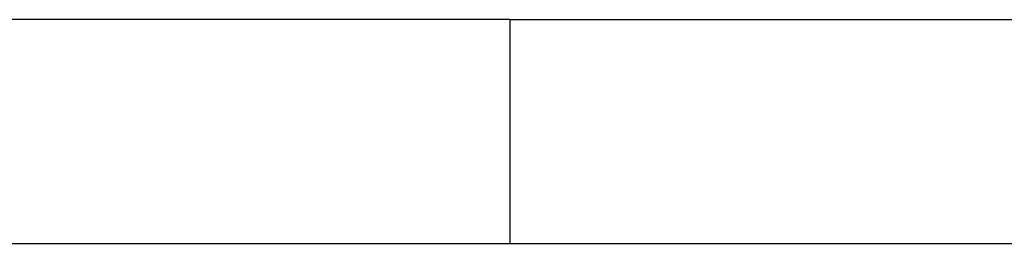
# Model space of a CAD drawing. Header units: millimetres. Extents: x 28 to 178, y 29 to 265.
# Tile 51 of 92: x 162.19 to 170.98, y 145.11 to 147.11. Entities that reach past the tile are written whole.
import ezdxf

# ---------------------------------------------------------------- set-up
doc = ezdxf.new("R2010")
doc.units = ezdxf.units.MM

msp = doc.modelspace()

# ---------------------------------------------------------------- linework, layer by layer
at = {"color": 7, "linetype": 'Continuous', "lineweight": 30}
for p, q in [((166.5694, 147.112), (162.0694, 147.112)), ((166.5694, 147.112), (175.3194, 147.112)), ((166.5694, 147.112), (166.5694, 145.112)), ((162.0694, 145.112), (166.5694, 145.112)), ((166.5694, 145.112), (175.3194, 145.112))]:
    msp.add_line(p, q, dxfattribs=at)

doc.saveas('drawing.dxf')
